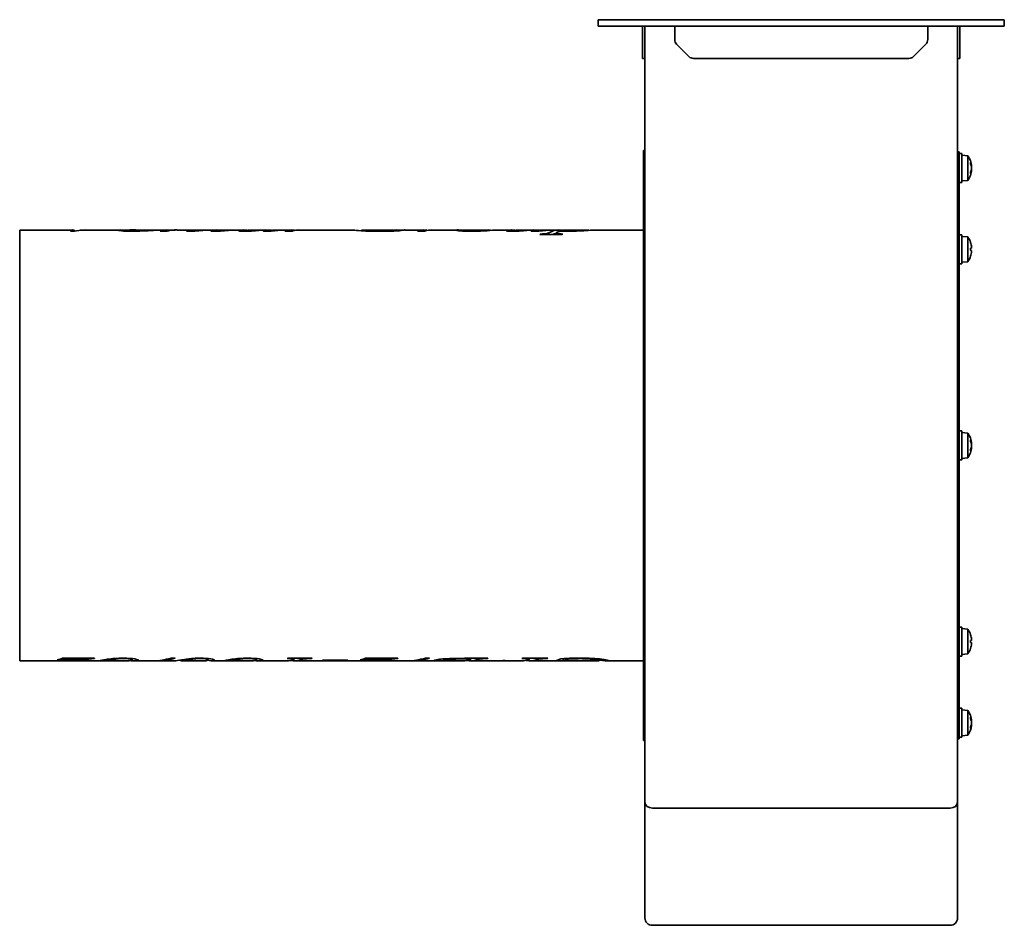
# Model space of a CAD drawing. Header units: millimetres. Extents: x 267 to 573, y 157 to 437.
import ezdxf

# ---------------------------------------------------------------- set-up
doc = ezdxf.new("R2010")
doc.units = ezdxf.units.MM
doc.header["$LTSCALE"] = 2
doc.layers.add('Krawędzie widoczne(ISO)', color=7, linetype='Continuous', lineweight=35, true_color=0x262659)

msp = doc.modelspace()

# ---------------------------------------------------------------- linework, layer by layer
at = {"layer": 'Krawędzie widoczne(ISO)'}
for p, q in [((446.75, 437.39), (450.75, 437.39)), ((446.75, 435.39), (446.75, 437.39)), ((568.75, 437.39), (450.75, 437.39)), ((568.75, 437.39), (572.75, 437.39)), ((572.75, 435.39), (572.75, 437.39)), ((446.75, 435.39), (450.75, 435.39)), ((568.75, 435.39), (450.75, 435.39)), ((460.5, 433.39), (460.5, 435.39)), ((461.25, 435.39), (461.25, 315.69)), ((470.5, 435.39), (470.5, 433.39)), ((549, 433.39), (549, 435.39)), ((558.25, 315.69), (558.25, 435.39)), ((559, 435.39), (559, 433.39)), ((568.75, 435.39), (572.75, 435.39)), ((460.5, 431.22), (460.5, 433.39)), ((460.5, 429.81), (460.5, 431.22)), ((470.5, 431.22), (470.5, 433.39)), ((549, 431.22), (549, 433.39)), ((559, 431.22), (559, 433.39)), ((559, 431.22), (559, 429.81)), ((460.5, 429.81), (460.5, 425.98)), ((474.91, 425.98), (471.09, 429.81)), ((548.41, 429.81), (544.59, 425.98)), ((559, 425.98), (559, 429.81)), ((460.5, 425.39), (460.5, 425.98)), ((460.5, 425.39), (461.25, 425.39)), ((476.33, 425.39), (543.17, 425.39)), ((558.25, 425.39), (559, 425.39)), ((559, 425.98), (559, 425.39)), ((460.75, 213.89), (460.75, 396.89)), ((461.25, 396.89), (460.75, 396.89)), ((558.75, 396.39), (558.25, 396.39)), ((558.75, 214.39), (558.75, 396.39)), ((559.55, 395.89), (558.75, 395.89)), ((559.55, 386.89), (559.55, 395.89)), ((561.4, 395.23), (559.55, 395.39)), ((561.4, 395.23), (561.4, 387.56)), ((562.29, 392.67), (562.29, 393.08)), ((562.62, 392.05), (562.52, 392.04)), ((562.29, 389.71), (562.29, 390.12)), ((562.62, 390.74), (562.52, 390.75)), ((559.55, 386.89), (558.75, 386.89)), ((561.4, 387.56), (559.55, 387.39)), ((267.25, 372.19), (267.25, 238.59)), ((283.72, 372.19), (267.25, 372.19)), ((283.52, 371.78), (282.98, 371.78)), ((286.03, 372.07), (286.03, 372.15)), ((287.83, 372.19), (286.28, 372.19)), ((298.39, 372.19), (289, 372.19)), ((300.2, 371.83), (300.2, 372.14)), ((300.38, 372.18), (300.38, 372.19)), ((303.68, 372.19), (300.58, 372.19)), ((312.84, 372.19), (306.19, 372.19)), ((308.5, 372.06), (308.5, 372.11)), ((313.03, 371.83), (310.82, 371.83)), ((314.96, 372.17), (314.96, 372.19)), ((315.18, 372.19), (315.04, 372.19)), ((320.84, 372.19), (316.16, 372.19)), ((321.44, 371.84), (321.44, 371.98)), ((322.15, 371.89), (322.15, 371.96)), ((328.15, 372.19), (323.14, 372.19)), ((323.65, 372.03), (323.65, 372.09)), ((328.88, 371.81), (328.88, 371.96)), ((330.1, 371.89), (330.1, 371.96)), ((336.68, 372.19), (330.49, 372.19)), ((331.51, 372.02), (331.51, 372.09)), ((337.46, 371.8), (337.46, 372)), ((343.83, 372.19), (339.04, 372.19)), ((344.37, 371.8), (344.37, 372.19)), ((345.04, 371.83), (345.04, 371.97)), ((351.51, 372.19), (346.52, 372.19)), ((346.9, 372.01), (346.9, 372.08)), ((351.75, 371.83), (349.5, 371.83)), ((353.35, 372.16), (353.35, 372.19)), ((353.85, 372.19), (353.59, 372.19)), ((370.32, 372.19), (354.58, 372.19)), ((373.26, 371.95), (373.26, 372.19)), ((384.23, 372.19), (373.27, 372.19)), ((382.65, 371.83), (382.65, 371.96)), ((384.42, 371.9), (384.42, 372.18)), ((384.42, 372.13), (385.99, 372.13)), ((392.64, 372.19), (386.88, 372.19)), ((392.88, 371.83), (390.63, 371.83)), ((394.48, 372.16), (394.48, 372.19)), ((394.98, 372.19), (394.72, 372.19)), ((403.14, 372.19), (395.71, 372.19)), ((405.07, 371.84), (405.07, 372.09)), ((412.98, 372.19), (405.73, 372.19)), ((413.32, 372.05), (413.32, 372.14)), ((419.8, 372.19), (415.56, 372.19)), ((420.58, 371.8), (420.58, 372)), ((426.95, 372.19), (422.16, 372.19)), ((427.49, 371.8), (427.49, 372.19)), ((428.16, 371.83), (428.16, 371.97)), ((435.61, 370.84), (428.67, 370.84)), ((428.81, 370.84), (428.81, 370.95)), ((434.6, 372.19), (429.64, 372.19)), ((430.02, 372.01), (430.02, 372.08)), ((433.5, 370.84), (433.5, 371.14)), ((435.27, 371.85), (435.27, 371.97)), ((443.48, 372.19), (436.88, 372.19)), ((443.86, 372.09), (443.86, 372.14)), ((460.75, 372.19), (445.86, 372.19)), ((559.55, 370.71), (558.75, 370.71)), ((559.55, 361.71), (559.55, 370.71)), ((561.4, 370.04), (559.55, 370.21)), ((561.4, 370.04), (561.4, 362.37)), ((562.29, 365.91), (562.29, 366.51)), ((559.55, 361.71), (558.75, 361.71)), ((561.4, 362.37), (559.55, 362.21)), ((461.25, 194.72), (461.25, 315.69)), ((558.25, 315.69), (558.25, 194.72)), ((559.55, 309.89), (558.75, 309.89)), ((559.55, 300.89), (559.55, 309.89)), ((561.4, 309.23), (559.55, 309.39)), ((561.4, 309.23), (561.4, 301.56)), ((562.29, 306.67), (562.29, 307.08)), ((562.62, 306.05), (562.52, 306.04)), ((562.29, 303.71), (562.29, 304.12)), ((562.62, 304.74), (562.52, 304.75)), ((559.55, 300.89), (558.75, 300.89)), ((561.4, 301.56), (559.55, 301.39)), ((559.55, 249.08), (558.75, 249.08)), ((559.55, 240.08), (559.55, 249.08)), ((561.4, 248.42), (559.55, 248.58)), ((561.4, 248.42), (561.4, 240.75)), ((562.29, 244.28), (562.29, 244.88)), ((279.39, 238.59), (267.25, 238.59)), ((279.47, 238.89), (278.88, 238.89)), ((279.47, 239.04), (279.47, 238.89)), ((280.54, 239.38), (290.51, 239.38)), ((292.5, 238.59), (280.95, 238.59)), ((287.6, 239.09), (282.59, 239.09)), ((287.6, 239.38), (287.6, 239.09)), ((290.51, 239.3), (290.51, 239.38)), ((294.83, 239.14), (294.83, 238.62)), ((300.45, 238.59), (295.11, 238.59)), ((302.11, 239.31), (302.11, 238.92)), ((308.6, 238.59), (303.31, 238.59)), ((315.05, 238.59), (309.87, 238.59)), ((314.22, 239.45), (315.51, 239.45)), ((324.61, 238.59), (317.75, 238.59)), ((321.79, 239.4), (321.79, 239.27)), ((325.61, 239.33), (325.61, 238.96)), ((331.13, 238.59), (327.36, 238.59)), ((333.45, 239.14), (333.45, 238.62)), ((339.08, 238.59), (333.74, 238.59)), ((340.74, 239.31), (340.74, 238.92)), ((350.16, 238.59), (341.94, 238.59)), ((350.41, 239.38), (358.01, 239.38)), ((352.41, 239.38), (352.41, 239.13)), ((373.42, 238.59), (352.45, 238.59)), ((356.2, 239.38), (356.2, 239.27)), ((357.8, 239.38), (357.8, 239.3)), ((368.5, 238.65), (360.85, 238.65)), ((361.46, 238.76), (369.11, 238.76)), ((368.5, 238.76), (368.5, 238.65)), ((373.5, 238.89), (372.91, 238.89)), ((373.5, 239.04), (373.5, 238.89)), ((374.58, 239.38), (384.55, 239.38)), ((387.52, 238.59), (374.99, 238.59)), ((381.64, 239.09), (376.62, 239.09)), ((381.64, 239.38), (381.64, 239.09)), ((384.55, 239.3), (384.55, 239.38)), ((398.82, 238.59), (388.79, 238.59)), ((393.14, 239.45), (394.43, 239.45)), ((398.8, 239.21), (398.8, 238.72)), ((399.65, 238.61), (399.65, 238.61)), ((399.65, 238.61), (399.65, 238.6)), ((405.23, 239.38), (412.55, 239.38)), ((416.25, 238.59), (407.22, 238.59)), ((407.29, 239.38), (407.29, 239.19)), ((409.96, 239.38), (409.96, 239.18)), ((410.81, 239.38), (410.81, 239.27)), ((412.37, 239.38), (412.37, 239.3)), ((417.29, 238.7), (417.88, 238.7)), ((417.65, 238.7), (417.65, 238.63)), ((420.48, 238.6), (423.16, 238.6)), ((423.24, 239.38), (431.07, 239.38)), ((425.46, 239.38), (425.46, 239.15)), ((446.81, 238.59), (425.7, 238.59)), ((428.47, 239.38), (428.47, 239.18)), ((429.33, 239.38), (429.33, 239.27)), ((438.53, 238.6), (430.23, 238.6)), ((430.87, 239.38), (430.87, 239.3)), ((435.9, 239.28), (435.9, 238.63)), ((437.67, 239.37), (437.67, 239.18)), ((438.29, 238.6), (438.7, 238.6)), ((438.53, 238.6), (438.53, 238.6)), ((447.06, 239.19), (447.06, 238.65)), ((460.75, 238.59), (449.77, 238.59)), ((559.55, 240.08), (558.75, 240.08)), ((561.4, 240.75), (559.55, 240.58)), ((559.55, 223.89), (558.75, 223.89)), ((559.55, 214.89), (559.55, 223.89)), ((561.4, 223.23), (559.55, 223.39)), ((561.4, 223.23), (561.4, 215.56)), ((562.29, 220.67), (562.29, 221.08)), ((562.62, 220.05), (562.52, 220.04)), ((562.29, 217.71), (562.29, 218.12)), ((562.62, 218.74), (562.52, 218.75)), ((461.25, 213.89), (460.75, 213.89)), ((558.75, 214.39), (558.25, 214.39)), ((559.55, 214.89), (558.75, 214.89)), ((561.4, 215.56), (559.55, 215.39)), ((461.25, 158.91), (461.25, 194.72)), ((463.55, 192.96), (555.95, 192.96)), ((558.25, 194.72), (558.25, 158.91)), ((463.55, 156.61), (555.95, 156.61))]:
    msp.add_line(p, q, dxfattribs=at)
for centre, radius, start, end in [((472.5, 431.22), 2, 180, 225), ((547, 431.22), 2, 315, 0), ((476.33, 427.39), 2, 225, 270), ((543.17, 427.39), 2, 270, 315), ((556.15, 391.39), 6.5, 5.802, 36.1956), ((556.15, 391.39), 6.5, 323.8044, 354.198), ((556.15, 366.21), 6.5, 19.2881, 36.1956), ((562.16, 368.31), 0.132, 0.3931, 19.2881), ((556.15, 366.21), 6.5, 323.8044, 340.7119), ((562.16, 364.1), 0.132, 340.7119, 359.6069), ((556.15, 305.39), 6.5, 5.802, 36.1956), ((556.15, 305.39), 6.5, 323.8044, 354.198), ((556.15, 244.58), 6.5, 19.2881, 36.1956), ((562.16, 246.69), 0.132, 0.3931, 19.2881), ((556.15, 244.58), 6.5, 323.8044, 340.7119), ((562.16, 242.48), 0.132, 340.7119, 359.6069), ((556.15, 219.39), 6.5, 5.802, 36.1956), ((556.15, 219.39), 6.5, 323.8044, 354.198), ((463.55, 158.91), 2.3, 180, 270), ((555.95, 158.91), 2.3, 270, 0)]:
    msp.add_arc(centre, radius, start, end, dxfattribs=at)
for centre, major_axis, ratio, start_param, end_param in [((562.16, 393.07), (-0.131, -0.014), 0.6921, 3.068998, 3.406263), ((556.16, 391.27), (6.45, 0.77), 0.681426, 0.019913, 0.250042), ((556.16, 391.51), (6.45, -0.82), 0.726679, 0.194137, 0.424267), ((556.16, 391.28), (6.45, 0.82), 0.726679, 5.858919, 6.089048), ((556.16, 391.52), (6.45, -0.77), 0.681426, 6.033143, 6.263273), ((562.16, 389.72), (-0.131, 0.014), 0.6921, 2.876923, 3.214188), ((556.16, 366.2), (-2.24, -6.1), 0.995681, 2.025522, 2.255652), ((556.16, 366.04), (6.47, 0.57), 0.031998, 5.948795, 6.178925), ((556.16, 366.37), (6.47, -0.57), 0.031998, 0.104261, 0.33439), ((556.16, 366.21), (2.24, -6.1), 0.995681, 0.885941, 1.116071), ((562.16, 307.07), (-0.131, -0.014), 0.6921, 3.068998, 3.406263), ((556.16, 305.27), (6.45, 0.77), 0.681426, 0.019913, 0.250042), ((556.16, 305.51), (6.45, -0.82), 0.726679, 0.194137, 0.424267), ((556.16, 305.28), (6.45, 0.82), 0.726679, 5.858919, 6.089048), ((556.16, 305.52), (6.45, -0.77), 0.681426, 6.033143, 6.263273), ((562.16, 303.72), (-0.131, 0.014), 0.6921, 2.876923, 3.214188), ((556.16, 244.58), (-2.24, -6.1), 0.995681, 2.025522, 2.255652), ((556.16, 244.42), (6.47, 0.57), 0.031998, 5.948795, 6.178925), ((556.16, 244.75), (6.47, -0.57), 0.031998, 0.104261, 0.33439), ((556.16, 244.59), (2.24, -6.1), 0.995681, 0.885941, 1.116071), ((562.16, 221.07), (-0.131, -0.014), 0.6921, 3.068998, 3.406263), ((556.16, 219.27), (6.45, 0.77), 0.681426, 0.019913, 0.250042), ((556.16, 219.51), (6.45, -0.82), 0.726679, 0.194137, 0.424267), ((556.16, 219.28), (6.45, 0.82), 0.726679, 5.858919, 6.089048), ((556.16, 219.52), (6.45, -0.77), 0.681426, 6.033143, 6.263273), ((562.16, 217.72), (-0.131, 0.014), 0.6921, 2.876923, 3.214188), ((463.55, 194.72), (-2.3, 0), 0.763216, 6.283184, 7.853977), ((555.95, 194.72), (2.3, 0), 0.763216, 4.712393, 6.283187)]:
    msp.add_ellipse(centre, major_axis=major_axis, ratio=ratio, start_param=start_param, end_param=end_param, dxfattribs=at)
for points, knots in [([(562.62, 392.05), (562.62, 392.05), (562.62, 392.05), (562.62, 392.05), (562.62, 392.06), (562.61, 392.09), (562.61, 392.11), (562.6, 392.13)], [0.02206965, 0.02206965, 0.02206965, 0.02206965, 0.02304016, 0.02304016, 0.03457302, 0.03457302, 0.04414861, 0.04414861, 0.04414861, 0.04414861]), ([(562.6, 391.6), (562.61, 391.58), (562.61, 391.54), (562.62, 391.46), (562.62, 391.42), (562.62, 391.35), (562.62, 391.31), (562.61, 391.24), (562.61, 391.21), (562.6, 391.19)], [0, 0, 0, 0, 0.01152008, 0.01152008, 0.02304016, 0.02304016, 0.03457302, 0.03457302, 0.04414861, 0.04414861, 0.04414861, 0.04414861]), ([(562.6, 390.66), (562.61, 390.68), (562.61, 390.7), (562.62, 390.73), (562.62, 390.74), (562.62, 390.74)], [0, 0, 0, 0, 0.01152008, 0.01152008, 0.02206965, 0.02206965, 0.02206965, 0.02206965]), ([(297.78, 372.13), (297.78, 372.19), (298.23, 372.21), (299.14, 372.18), (299.46, 372.17), (299.82, 372.15), (300.2, 372.13)], [0, 0, 0, 0, 1, 1, 1, 1.358636, 1.358636, 1.358636, 1.358636]), ([(302.13, 371.79), (300.69, 371.79), (299.61, 371.85), (298.88, 371.93), (298.15, 372.01), (297.78, 372.08), (297.78, 372.13)], [0, 0, 0, 0, 1, 1, 1, 2, 2, 2, 2]), ([(300.2, 372.14), (300.2, 372.11), (300.52, 372.06), (301.15, 372.02), (301.78, 371.97), (302.55, 371.94), (303.45, 371.94)], [0, 0, 0, 0, 1, 1, 1, 2, 2, 2, 2]), ([(303.45, 371.94), (304.17, 371.94), (304.86, 371.96), (305.53, 371.98), (306.19, 372), (307.18, 372.05), (308.5, 372.11)], [0, 0, 0, 0, 1, 1, 1, 2, 2, 2, 2]), ([(320.18, 371.79), (319.84, 371.79), (319.56, 371.8), (319.35, 371.83), (319.14, 371.85), (319.04, 371.88), (319.04, 371.91)], [0, 0, 0, 0, 1, 1, 1, 2, 2, 2, 2]), ([(321.44, 371.98), (321.44, 371.97), (321.48, 371.96), (321.55, 371.95), (321.62, 371.94), (321.69, 371.94), (321.77, 371.94)], [0, 0, 0, 0, 1, 1, 1, 2, 2, 2, 2]), ([(328, 371.79), (327.58, 371.79), (327.24, 371.81), (326.98, 371.83), (326.72, 371.86), (326.59, 371.9), (326.59, 371.93)], [0, 0, 0, 0, 1, 1, 1, 2, 2, 2, 2]), ([(328.88, 371.96), (328.88, 371.95), (328.91, 371.94), (328.98, 371.93), (329.05, 371.93), (329.14, 371.92), (329.24, 371.92)], [0, 0, 0, 0, 1, 1, 1, 2, 2, 2, 2]), ([(336.79, 371.79), (336.32, 371.79), (335.92, 371.81), (335.6, 371.84), (335.28, 371.87), (335.12, 371.91), (335.12, 371.95)], [0, 0, 0, 0, 1, 1, 1, 2, 2, 2, 2]), ([(344.37, 372.19), (342.64, 372.19), (341.18, 372.03), (340.01, 371.94), (338.84, 371.85), (337.77, 371.79), (336.79, 371.79)], [0, 0, 0, 0, 1, 1, 1, 2, 2, 2, 2]), ([(337.46, 372), (337.46, 371.99), (337.52, 371.97), (337.64, 371.97), (337.77, 371.96), (337.94, 371.95), (338.16, 371.95)], [0, 0, 0, 0, 1, 1, 1, 2, 2, 2, 2]), ([(338.16, 371.95), (338.5, 371.95), (338.94, 371.97), (339.48, 371.99), (340.03, 372.02), (340.75, 372.07), (341.66, 372.13), (342.56, 372.18), (343.31, 372.2), (343.89, 372.19), (343.98, 372.19), (344.06, 372.19), (344.14, 372.19)], [0, 0, 0, 0, 1, 1, 1, 2, 2, 2, 3, 3, 3, 3.138167, 3.138167, 3.138167, 3.138167]), ([(343.88, 371.79), (343.55, 371.79), (343.29, 371.8), (343.08, 371.83), (342.88, 371.85), (342.78, 371.88), (342.78, 371.91)], [0, 0, 0, 0, 1, 1, 1, 2, 2, 2, 2]), ([(345.04, 371.97), (345.04, 371.96), (345.06, 371.95), (345.11, 371.94), (345.16, 371.94), (345.23, 371.93), (345.32, 371.93)], [0, 0, 0, 0, 1, 1, 1, 2, 2, 2, 2]), ([(345.32, 371.93), (345.45, 371.93), (345.59, 371.94), (345.74, 371.95), (345.89, 371.96), (346.28, 372.02), (346.9, 372.08)], [0, 0, 0, 0, 1, 1, 1, 2, 2, 2, 2]), ([(379.24, 371.78), (377.13, 371.78), (375.43, 371.83), (374.12, 371.9), (372.82, 371.97), (371.85, 372.06), (371.22, 372.12), (370.72, 372.17), (370.41, 372.19), (370.32, 372.19)], [0, 0, 0, 0, 1, 1, 1, 2, 2, 2, 2.807439, 2.807439, 2.807439, 2.807439]), ([(373.26, 372.19), (373.26, 372.21), (373.74, 372.14), (374.71, 372.06), (375.68, 371.97), (377.18, 371.9), (379.2, 371.9)], [0, 0, 0, 0, 1, 1, 1, 2, 2, 2, 2]), ([(379.2, 371.9), (379.71, 371.9), (380.18, 371.9), (380.63, 371.91), (381.07, 371.92), (381.75, 371.93), (382.65, 371.96)], [0, 0, 0, 0, 1, 1, 1, 2, 2, 2, 2]), ([(385.12, 371.92), (383.77, 371.87), (382.68, 371.83), (381.85, 371.81), (381.02, 371.79), (380.15, 371.78), (379.24, 371.78)], [0, 0, 0, 0, 1, 1, 1, 2, 2, 2, 2]), ([(402.65, 372.14), (402.65, 372.2), (403.07, 372.21), (403.9, 372.17), (404.25, 372.16), (404.64, 372.14), (405.08, 372.11)], [0, 0, 0, 0, 1, 1, 1, 1.413506, 1.413506, 1.413506, 1.413506]), ([(407.23, 371.79), (405.88, 371.79), (404.78, 371.84), (403.93, 371.92), (403.08, 372), (402.65, 372.08), (402.65, 372.14)], [0, 0, 0, 0, 1, 1, 1, 2, 2, 2, 2]), ([(405.07, 372.09), (405.07, 372.04), (405.31, 371.98), (405.78, 371.94), (406.25, 371.89), (406.85, 371.87), (407.57, 371.87)], [0, 0, 0, 0, 1, 1, 1, 2, 2, 2, 2]), ([(415.56, 372.19), (415.37, 372.19), (415.04, 372.18), (414.56, 372.14), (413.78, 372.09), (412.69, 372), (411.3, 371.92), (409.9, 371.84), (408.55, 371.79), (407.23, 371.79)], [0.393537, 0.393537, 0.393537, 0.393537, 1, 1, 1, 2, 2, 2, 3, 3, 3, 3]), ([(407.57, 371.87), (408.96, 371.87), (410.27, 371.99), (411.49, 372.1), (412.71, 372.21), (413.32, 372.23), (413.32, 372.14)], [0, 0, 0, 0, 1, 1, 1, 2, 2, 2, 2]), ([(419.91, 371.79), (419.44, 371.79), (419.04, 371.81), (418.72, 371.84), (418.4, 371.87), (418.24, 371.91), (418.24, 371.95)], [0, 0, 0, 0, 1, 1, 1, 2, 2, 2, 2]), ([(427.49, 372.19), (425.76, 372.19), (424.31, 372.03), (423.13, 371.94), (421.96, 371.85), (420.89, 371.79), (419.91, 371.79)], [0, 0, 0, 0, 1, 1, 1, 2, 2, 2, 2]), ([(420.58, 372), (420.58, 371.99), (420.64, 371.97), (420.76, 371.97), (420.89, 371.96), (421.06, 371.95), (421.28, 371.95)], [0, 0, 0, 0, 1, 1, 1, 2, 2, 2, 2]), ([(421.28, 371.95), (421.62, 371.95), (422.06, 371.97), (422.6, 371.99), (423.15, 372.02), (423.87, 372.07), (424.78, 372.13), (425.68, 372.18), (426.43, 372.2), (427.01, 372.19), (427.1, 372.19), (427.18, 372.19), (427.26, 372.19)], [0, 0, 0, 0, 1, 1, 1, 2, 2, 2, 3, 3, 3, 3.138167, 3.138167, 3.138167, 3.138167]), ([(427, 371.79), (426.67, 371.79), (426.41, 371.8), (426.21, 371.83), (426, 371.85), (425.9, 371.88), (425.9, 371.91)], [0, 0, 0, 0, 1, 1, 1, 2, 2, 2, 2]), ([(428.16, 371.97), (428.16, 371.96), (428.18, 371.95), (428.23, 371.94), (428.28, 371.94), (428.35, 371.93), (428.44, 371.93)], [0, 0, 0, 0, 1, 1, 1, 2, 2, 2, 2]), ([(428.44, 371.93), (428.57, 371.93), (428.71, 371.94), (428.86, 371.95), (429.01, 371.96), (429.4, 372.02), (430.02, 372.08)], [0, 0, 0, 0, 1, 1, 1, 2, 2, 2, 2]), ([(428.81, 370.95), (429.73, 370.96), (430.35, 370.99), (430.67, 371.04), (430.99, 371.09), (431.32, 371.23), (431.67, 371.42)], [0, 0, 0, 0, 1, 1, 1, 2, 2, 2, 2]), ([(433.5, 371.14), (433.5, 371.1), (433.56, 371.07), (433.67, 371.04), (433.79, 371.01), (433.97, 370.99), (434.23, 370.97), (434.48, 370.96), (434.99, 370.95), (435.76, 370.95)], [0, 0, 0, 0, 1, 1, 1, 2, 2, 2, 3, 3, 3, 3]), ([(437.5, 371.79), (437.01, 371.79), (436.58, 371.8), (436.2, 371.81), (435.82, 371.82), (435.39, 371.84), (434.92, 371.87)], [0, 0, 0, 0, 1, 1, 1, 2, 2, 2, 2]), ([(445.86, 372.19), (445.44, 372.19), (444.7, 372.16), (443.64, 372.08), (441.88, 371.94), (439.84, 371.79), (437.5, 371.79)], [0.398361, 0.398361, 0.398361, 0.398361, 1, 1, 1, 2, 2, 2, 2]), ([(437.75, 371.88), (438.27, 371.88), (438.8, 371.89), (439.33, 371.92), (439.87, 371.94), (440.39, 371.98), (440.9, 372.02), (441.42, 372.06), (441.88, 372.1), (442.28, 372.13), (442.69, 372.16), (443.06, 372.19), (443.38, 372.19), (443.7, 372.2), (443.86, 372.18), (443.86, 372.14)], [0, 0, 0, 0, 1, 1, 1, 2, 2, 2, 3, 3, 3, 4, 4, 4, 5, 5, 5, 5]), ([(562.6, 366.88), (562.61, 366.84), (562.61, 366.8), (562.62, 366.72), (562.62, 366.69), (562.62, 366.64), (562.62, 366.62), (562.61, 366.59), (562.61, 366.58), (562.6, 366.58)], [0, 0, 0, 0, 0.01152008, 0.01152008, 0.02304016, 0.02304016, 0.03457302, 0.03457302, 0.04414861, 0.04414861, 0.04414861, 0.04414861]), ([(562.6, 365.83), (562.61, 365.83), (562.61, 365.82), (562.62, 365.79), (562.62, 365.76), (562.62, 365.71), (562.62, 365.67), (562.61, 365.6), (562.61, 365.57), (562.6, 365.54)], [0, 0, 0, 0, 0.01152008, 0.01152008, 0.02304016, 0.02304016, 0.03457302, 0.03457302, 0.04414861, 0.04414861, 0.04414861, 0.04414861]), ([(562.62, 306.05), (562.62, 306.05), (562.62, 306.05), (562.62, 306.05), (562.62, 306.06), (562.61, 306.09), (562.61, 306.11), (562.6, 306.13)], [0.02206965, 0.02206965, 0.02206965, 0.02206965, 0.02304016, 0.02304016, 0.03457302, 0.03457302, 0.04414861, 0.04414861, 0.04414861, 0.04414861]), ([(562.6, 305.6), (562.61, 305.58), (562.61, 305.54), (562.62, 305.46), (562.62, 305.42), (562.62, 305.35), (562.62, 305.31), (562.61, 305.24), (562.61, 305.21), (562.6, 305.19)], [0, 0, 0, 0, 0.01152008, 0.01152008, 0.02304016, 0.02304016, 0.03457302, 0.03457302, 0.04414861, 0.04414861, 0.04414861, 0.04414861]), ([(562.6, 304.66), (562.61, 304.68), (562.61, 304.7), (562.62, 304.73), (562.62, 304.74), (562.62, 304.74)], [0, 0, 0, 0, 0.01152008, 0.01152008, 0.02206965, 0.02206965, 0.02206965, 0.02206965]), ([(562.6, 245.25), (562.61, 245.22), (562.61, 245.18), (562.62, 245.1), (562.62, 245.07), (562.62, 245.02), (562.62, 244.99), (562.61, 244.97), (562.61, 244.96), (562.6, 244.96)], [0, 0, 0, 0, 0.01152008, 0.01152008, 0.02304016, 0.02304016, 0.03457302, 0.03457302, 0.04414861, 0.04414861, 0.04414861, 0.04414861]), ([(562.6, 244.21), (562.61, 244.21), (562.61, 244.2), (562.62, 244.16), (562.62, 244.14), (562.62, 244.08), (562.62, 244.05), (562.61, 243.98), (562.61, 243.95), (562.6, 243.91)], [0, 0, 0, 0, 0.01152008, 0.01152008, 0.02304016, 0.02304016, 0.03457302, 0.03457302, 0.04414861, 0.04414861, 0.04414861, 0.04414861]), ([(282.59, 239.09), (281.78, 239.09), (281.12, 239.07), (280.59, 239.03), (280.07, 238.99), (279.69, 238.94), (279.47, 238.89)], [0, 0, 0, 0, 1, 1, 1, 2, 2, 2, 2]), ([(292.16, 238.63), (292.16, 238.7), (292.92, 238.89), (294.44, 239.09), (295.96, 239.29), (297.59, 239.43), (299.33, 239.43)], [0, 0, 0, 0, 1, 1, 1, 2, 2, 2, 2]), ([(294.83, 238.64), (294.34, 238.63), (293.89, 238.62), (293.49, 238.61), (292.6, 238.59), (292.16, 238.58), (292.16, 238.63)], [0.538523, 0.538523, 0.538523, 0.538523, 1, 1, 1, 2, 2, 2, 2]), ([(299.48, 239.33), (298.34, 239.33), (297.28, 239.2), (296.3, 239.01), (295.32, 238.83), (294.83, 238.67), (294.83, 238.62)], [0, 0, 0, 0, 1, 1, 1, 2, 2, 2, 2]), ([(299.33, 239.43), (300.94, 239.43), (302.15, 239.33), (302.97, 239.18), (303.79, 239.02), (304.2, 238.87), (304.2, 238.77)], [0, 0, 0, 0, 1, 1, 1, 2, 2, 2, 2]), ([(302.11, 238.92), (302.11, 239.02), (301.85, 239.12), (301.31, 239.2), (300.78, 239.29), (300.17, 239.33), (299.48, 239.33)], [0, 0, 0, 0, 1, 1, 1, 2, 2, 2, 2]), ([(304.2, 238.77), (304.2, 238.62), (303.74, 238.57), (302.8, 238.61), (302.45, 238.62), (302.06, 238.64), (301.62, 238.67)], [0, 0, 0, 0, 1, 1, 1, 1.370883, 1.370883, 1.370883, 1.370883]), ([(315.05, 238.59), (315.2, 238.59), (315.4, 238.61), (315.65, 238.64), (316.29, 238.71), (317.19, 238.86), (318.35, 239.03)], [0.607313, 0.607313, 0.607313, 0.607313, 1, 1, 1, 2, 2, 2, 2]), ([(323.31, 239.43), (324.59, 239.43), (325.66, 239.35), (326.52, 239.2), (327.39, 239.06), (327.82, 238.85), (327.82, 238.72)], [0, 0, 0, 0, 1, 1, 1, 2, 2, 2, 2]), ([(325.61, 238.96), (325.61, 239.07), (325.39, 239.17), (324.94, 239.24), (324.49, 239.31), (323.95, 239.35), (323.32, 239.35)], [0, 0, 0, 0, 1, 1, 1, 2, 2, 2, 2]), ([(330.79, 238.63), (330.79, 238.7), (331.55, 238.89), (333.07, 239.09), (334.59, 239.29), (336.22, 239.43), (337.96, 239.43)], [0, 0, 0, 0, 1, 1, 1, 2, 2, 2, 2]), ([(333.45, 238.64), (332.97, 238.63), (332.52, 238.62), (332.11, 238.61), (331.23, 238.59), (330.79, 238.58), (330.79, 238.63)], [0.538523, 0.538523, 0.538523, 0.538523, 1, 1, 1, 2, 2, 2, 2]), ([(338.11, 239.33), (336.97, 239.33), (335.9, 239.2), (334.92, 239.01), (333.94, 238.83), (333.45, 238.67), (333.45, 238.62)], [0, 0, 0, 0, 1, 1, 1, 2, 2, 2, 2]), ([(337.96, 239.43), (339.56, 239.43), (340.78, 239.33), (341.6, 239.18), (342.42, 239.02), (342.83, 238.87), (342.83, 238.77)], [0, 0, 0, 0, 1, 1, 1, 2, 2, 2, 2]), ([(340.74, 238.92), (340.74, 239.02), (340.47, 239.12), (339.94, 239.2), (339.41, 239.29), (338.8, 239.33), (338.11, 239.33)], [0, 0, 0, 0, 1, 1, 1, 2, 2, 2, 2]), ([(342.83, 238.77), (342.83, 238.62), (342.36, 238.57), (341.43, 238.61), (341.08, 238.62), (340.69, 238.64), (340.25, 238.67)], [0, 0, 0, 0, 1, 1, 1, 1.370883, 1.370883, 1.370883, 1.370883]), ([(352.41, 239.13), (352.41, 239.18), (352.28, 239.22), (352.03, 239.25), (351.78, 239.27), (351.19, 239.29), (350.27, 239.3)], [0, 0, 0, 0, 1, 1, 1, 2, 2, 2, 2]), ([(376.62, 239.09), (375.82, 239.09), (375.15, 239.07), (374.63, 239.03), (374.11, 238.99), (373.73, 238.94), (373.5, 238.89)], [0, 0, 0, 0, 1, 1, 1, 2, 2, 2, 2]), ([(395.82, 238.71), (395.82, 238.77), (396.08, 238.85), (396.59, 238.94), (397.1, 239.03), (397.76, 239.12), (398.56, 239.19), (399.36, 239.25), (400.33, 239.31), (401.46, 239.34)], [0, 0, 0, 0, 1, 1, 1, 2, 2, 2, 3, 3, 3, 3]), ([(399.65, 238.6), (398.34, 238.59), (397.37, 238.59), (396.75, 238.61), (396.13, 238.63), (395.82, 238.66), (395.82, 238.71)], [0, 0, 0, 0, 1, 1, 1, 2, 2, 2, 2]), ([(404.76, 239.22), (403.19, 239.22), (401.81, 239.15), (400.6, 239.05), (399.4, 238.94), (398.8, 238.81), (398.8, 238.72)], [0, 0, 0, 0, 1, 1, 1, 2, 2, 2, 2]), ([(398.8, 238.72), (398.8, 238.64), (399.17, 238.62), (399.93, 238.61), (400.69, 238.59), (401.91, 238.6), (403.58, 238.6)], [0, 0, 0, 0, 1, 1, 1, 2, 2, 2, 2]), ([(417.98, 238.6), (417.84, 238.6), (417.7, 238.61), (417.58, 238.61), (417.33, 238.61), (417.07, 238.61), (416.81, 238.62)], [0.7905875, 0.7905875, 0.7905875, 0.7905875, 1, 1, 1, 1.4310922, 1.4310922, 1.4310922, 1.4310922]), ([(417.65, 238.63), (417.65, 238.61), (417.85, 238.6), (418.25, 238.6), (418.65, 238.6), (419.39, 238.6), (420.48, 238.6)], [0, 0, 0, 0, 1, 1, 1, 2, 2, 2, 2]), ([(425.46, 239.15), (425.46, 239.19), (425.33, 239.22), (425.05, 239.25), (424.78, 239.27), (424.12, 239.29), (423.06, 239.3)], [0, 0, 0, 0, 1, 1, 1, 2, 2, 2, 2]), ([(430.38, 238.6), (431.14, 238.6), (431.7, 238.6), (432.04, 238.6), (432.38, 238.61), (432.68, 238.61), (432.93, 238.62)], [0, 0, 0, 0, 1, 1, 1, 2, 2, 2, 2]), ([(435.2, 239.24), (436.55, 239.32), (437.64, 239.38), (438.47, 239.41), (439.3, 239.44), (440.17, 239.45), (441.08, 239.45)], [0, 0, 0, 0, 1, 1, 1, 2, 2, 2, 2]), ([(441.12, 239.28), (440.61, 239.28), (440.14, 239.27), (439.69, 239.26), (439.25, 239.25), (438.57, 239.22), (437.67, 239.18)], [0, 0, 0, 0, 1, 1, 1, 2, 2, 2, 2]), ([(441.08, 239.45), (443.19, 239.45), (444.89, 239.39), (446.2, 239.27), (447.5, 239.16), (448.47, 239.03), (449.1, 238.9), (449.72, 238.78), (450.04, 238.69), (450.04, 238.64)], [0, 0, 0, 0, 1, 1, 1, 2, 2, 2, 3, 3, 3, 3]), ([(447.06, 238.65), (447.06, 238.73), (446.58, 238.87), (445.61, 239.02), (444.64, 239.17), (443.14, 239.28), (441.12, 239.28)], [0, 0, 0, 0, 1, 1, 1, 2, 2, 2, 2]), ([(450.04, 238.64), (450.04, 238.58), (449.68, 238.58), (448.95, 238.64), (448.42, 238.68), (447.79, 238.75), (447.06, 238.82)], [0, 0, 0, 0, 1, 1, 1, 1.733065, 1.733065, 1.733065, 1.733065]), ([(562.62, 220.05), (562.62, 220.05), (562.62, 220.05), (562.62, 220.05), (562.62, 220.06), (562.61, 220.09), (562.61, 220.11), (562.6, 220.13)], [0.02206965, 0.02206965, 0.02206965, 0.02206965, 0.02304016, 0.02304016, 0.03457302, 0.03457302, 0.04414861, 0.04414861, 0.04414861, 0.04414861]), ([(562.6, 219.6), (562.61, 219.58), (562.61, 219.54), (562.62, 219.46), (562.62, 219.42), (562.62, 219.35), (562.62, 219.31), (562.61, 219.24), (562.61, 219.21), (562.6, 219.19)], [0, 0, 0, 0, 0.01152008, 0.01152008, 0.02304016, 0.02304016, 0.03457302, 0.03457302, 0.04414861, 0.04414861, 0.04414861, 0.04414861]), ([(562.6, 218.66), (562.61, 218.68), (562.61, 218.7), (562.62, 218.73), (562.62, 218.74), (562.62, 218.74)], [0, 0, 0, 0, 0.01152008, 0.01152008, 0.02206965, 0.02206965, 0.02206965, 0.02206965])]:
    msp.add_open_spline(points, degree=3, knots=knots, dxfattribs=at)
for points in [[(282.98, 371.78), (283.43, 372.29), (283.89, 372.33), (284.35, 371.89)], [(289, 372.19), (287.17, 372.19), (285.35, 372.06), (283.52, 371.78)], [(286.03, 372.15), (286.83, 372.19), (287.62, 372.2), (288.41, 372.19)], [(286.28, 372.19), (286.2, 372.19), (286.12, 372.18), (286.03, 372.15)], [(300.28, 372.18), (300.23, 372.17), (300.2, 372.16), (300.2, 372.14)], [(305, 372.19), (303.88, 372.19), (302.31, 372.18), (300.28, 372.18)], [(300.58, 372.19), (300.51, 372.19), (300.44, 372.19), (300.38, 372.19)], [(300.38, 372.19), (301.87, 372.19), (303.09, 372.2), (304.02, 372.19)], [(308.8, 372.08), (306.46, 371.95), (304.24, 371.79), (302.13, 371.79)], [(304.02, 372.19), (304.31, 372.19), (304.59, 372.19), (304.84, 372.19)], [(306.19, 372.19), (305.82, 372.19), (305.43, 372.19), (305, 372.19)], [(308.5, 372.11), (308.6, 372.1), (308.7, 372.09), (308.8, 372.08)], [(310.82, 371.83), (311.71, 372.15), (312.6, 372.26), (313.49, 372.16)], [(313.75, 372.04), (313.51, 371.98), (313.27, 371.91), (313.03, 371.83)], [(313.49, 372.16), (313.73, 372.13), (313.89, 372.09), (313.94, 372.07)], [(315, 372.17), (314.5, 372.15), (314.08, 372.11), (313.75, 372.04)], [(314.96, 372.19), (315.21, 372.2), (315.46, 372.19), (315.7, 372.19)], [(315.04, 372.19), (315.01, 372.19), (314.98, 372.19), (314.96, 372.19)], [(316.16, 372.2), (315.78, 372.2), (315.4, 372.19), (315, 372.17)], [(319.04, 371.91), (319.04, 371.96), (319.23, 372.03), (319.61, 372.09)], [(319.61, 372.09), (320.27, 372.2), (320.92, 372.22), (321.57, 372.16)], [(321.64, 371.85), (321.09, 371.81), (320.61, 371.79), (320.18, 371.79)], [(321.79, 372.07), (321.56, 372.03), (321.44, 371.99), (321.44, 371.98)], [(321.57, 372.16), (321.77, 372.14), (321.89, 372.12), (321.93, 372.1)], [(324.11, 372.07), (323.23, 371.99), (322.41, 371.9), (321.64, 371.85)], [(321.77, 371.94), (321.87, 371.94), (321.99, 371.94), (322.15, 371.96)], [(323.14, 372.19), (322.69, 372.19), (322.24, 372.15), (321.79, 372.07)], [(322.15, 371.96), (322.6, 371.99), (323.1, 372.04), (323.65, 372.09)], [(323.65, 372.09), (323.8, 372.08), (323.95, 372.08), (324.11, 372.07)], [(326.59, 371.93), (326.59, 371.98), (326.76, 372.05), (327.1, 372.1)], [(327.1, 372.1), (327.83, 372.23), (328.57, 372.22), (329.3, 372.09)], [(329.56, 371.85), (329.05, 371.81), (328.53, 371.79), (328, 371.79)], [(329.37, 372.1), (329.04, 372.04), (328.88, 371.99), (328.88, 371.96)], [(329.24, 371.92), (329.45, 371.92), (329.74, 371.94), (330.1, 371.96)], [(330.49, 372.19), (330.11, 372.19), (329.74, 372.16), (329.37, 372.1)], [(332, 372.07), (331.15, 371.99), (330.34, 371.9), (329.56, 371.85)], [(330.1, 371.96), (330.31, 371.98), (330.78, 372.03), (331.51, 372.09)], [(331.51, 372.09), (331.67, 372.08), (331.83, 372.08), (332, 372.07)], [(335.12, 371.95), (335.12, 372.02), (335.38, 372.1), (335.9, 372.16)], [(335.9, 372.16), (336.42, 372.21), (336.93, 372.21), (337.44, 372.16)], [(337.44, 372.16), (337.61, 372.14), (337.74, 372.12), (337.84, 372.1)], [(338.13, 372.14), (337.68, 372.09), (337.46, 372.03), (337.46, 372)], [(339.04, 372.19), (338.73, 372.19), (338.43, 372.18), (338.13, 372.14)], [(342.78, 371.91), (342.78, 371.94), (342.85, 371.98), (342.98, 372.02)], [(342.98, 372.02), (343.14, 372.07), (343.61, 372.19), (344.37, 372.19)], [(345.25, 371.85), (344.78, 371.81), (344.32, 371.79), (343.88, 371.79)], [(344.37, 372.19), (344.71, 372.18), (345.05, 372.15), (345.41, 372.09)], [(345.64, 372.13), (345.24, 372.07), (345.04, 372), (345.04, 371.97)], [(347.34, 372.06), (346.67, 371.98), (345.97, 371.9), (345.25, 371.85)], [(346.52, 372.19), (346.23, 372.19), (345.94, 372.17), (345.64, 372.13)], [(346.9, 372.08), (347.05, 372.07), (347.19, 372.07), (347.34, 372.06)], [(349.5, 371.83), (350.38, 372.15), (351.25, 372.26), (352.13, 372.16)], [(352.23, 372), (352.07, 371.95), (351.91, 371.89), (351.75, 371.83)], [(352.13, 372.16), (352.37, 372.13), (352.52, 372.1), (352.58, 372.07)], [(352.93, 372.12), (352.52, 372.07), (352.28, 372.01), (352.23, 372)], [(353.99, 372.19), (353.58, 372.18), (353.22, 372.16), (352.93, 372.12)], [(353.35, 372.19), (353.65, 372.2), (353.93, 372.2), (354.21, 372.19)], [(353.59, 372.19), (353.51, 372.19), (353.43, 372.19), (353.35, 372.19)], [(354.58, 372.19), (354.39, 372.19), (354.19, 372.19), (353.99, 372.19)], [(382.65, 371.96), (383.14, 372.1), (383.62, 372.18), (384.11, 372.19)], [(384.11, 372.19), (384.31, 372.2), (384.42, 372.19), (384.42, 372.18)], [(386.59, 372.19), (386.1, 372.16), (385.61, 372.08), (385.12, 371.92)], [(386.88, 372.2), (386.79, 372.2), (386.7, 372.19), (386.59, 372.19)], [(390.63, 371.83), (391.5, 372.15), (392.38, 372.26), (393.26, 372.16)], [(393.35, 372), (393.2, 371.95), (393.04, 371.89), (392.88, 371.83)], [(393.26, 372.16), (393.5, 372.13), (393.65, 372.1), (393.71, 372.07)], [(394.06, 372.12), (393.64, 372.07), (393.41, 372.01), (393.35, 372)], [(395.12, 372.19), (394.71, 372.18), (394.35, 372.16), (394.06, 372.12)], [(394.48, 372.19), (394.77, 372.2), (395.06, 372.2), (395.34, 372.19)], [(394.72, 372.19), (394.64, 372.19), (394.56, 372.19), (394.48, 372.19)], [(395.71, 372.19), (395.52, 372.19), (395.32, 372.19), (395.12, 372.19)], [(405.73, 372.19), (405.29, 372.19), (405.07, 372.16), (405.07, 372.09)], [(418.24, 371.95), (418.24, 372.02), (418.5, 372.1), (419.02, 372.16)], [(419.02, 372.16), (419.54, 372.21), (420.05, 372.21), (420.56, 372.16)], [(420.56, 372.16), (420.73, 372.14), (420.86, 372.12), (420.96, 372.1)], [(421.25, 372.14), (420.8, 372.09), (420.58, 372.03), (420.58, 372)], [(422.16, 372.19), (421.86, 372.19), (421.55, 372.18), (421.25, 372.14)], [(425.9, 371.91), (425.9, 371.94), (425.97, 371.98), (426.1, 372.02)], [(426.1, 372.02), (426.26, 372.07), (426.73, 372.19), (427.49, 372.19)], [(428.37, 371.85), (427.9, 371.81), (427.44, 371.79), (427, 371.79)], [(427.49, 372.19), (427.83, 372.18), (428.17, 372.15), (428.53, 372.09)], [(428.76, 372.13), (428.36, 372.07), (428.16, 372), (428.16, 371.97)], [(430.46, 372.06), (429.79, 371.98), (429.09, 371.9), (428.37, 371.85)], [(428.67, 370.84), (428.71, 370.88), (428.76, 370.92), (428.81, 370.95)], [(429.64, 372.19), (429.35, 372.19), (429.06, 372.17), (428.76, 372.13)], [(430.02, 372.08), (430.17, 372.07), (430.32, 372.07), (430.46, 372.06)], [(431.67, 371.42), (432.91, 372.08), (434.16, 372.32), (435.4, 372.14)], [(432.61, 370.84), (432.91, 370.95), (433.2, 371.03), (433.5, 371.09)], [(433.83, 371.38), (433.61, 371.27), (433.5, 371.18), (433.5, 371.14)], [(434.92, 371.87), (434.56, 371.74), (434.19, 371.58), (433.83, 371.38)], [(436.52, 372.19), (436.11, 372.16), (435.69, 372.09), (435.27, 371.97)], [(435.27, 371.97), (435.88, 371.91), (436.7, 371.88), (437.75, 371.88)], [(435.4, 372.14), (435.54, 372.12), (435.64, 372.09), (435.69, 372.08)], [(435.76, 370.95), (435.71, 370.92), (435.66, 370.88), (435.61, 370.84)], [(436.88, 372.19), (436.75, 372.19), (436.63, 372.19), (436.52, 372.19)], [(278.88, 238.89), (279.43, 239.01), (279.99, 239.18), (280.54, 239.38)], [(279.39, 238.59), (279.55, 238.59), (279.71, 238.6), (279.89, 238.6)], [(279.89, 238.6), (281.82, 238.62), (284.39, 238.74), (287.6, 239.09)], [(280.45, 238.6), (280.39, 238.6), (280.33, 238.6), (280.27, 238.6)], [(290.51, 239.3), (285.44, 238.66), (282.08, 238.57), (280.45, 238.6)], [(294.83, 238.62), (294.83, 238.6), (294.92, 238.59), (295.11, 238.59)], [(300.45, 238.59), (301.56, 238.59), (302.11, 238.74), (302.11, 238.92)], [(308.6, 238.6), (310.47, 238.6), (312.35, 238.88), (314.22, 239.45)], [(315.51, 239.45), (313.42, 238.82), (311.32, 238.54), (309.23, 238.61)], [(318.88, 238.72), (317.68, 238.49), (317.03, 238.61), (316.92, 238.81)], [(318.35, 239.03), (319.28, 239.16), (320.25, 239.29), (321.26, 239.37)], [(321.79, 239.27), (320.65, 239.12), (319.68, 238.87), (318.88, 238.72)], [(321.26, 239.37), (321.85, 239.41), (322.53, 239.43), (323.31, 239.43)], [(323.32, 239.35), (322.72, 239.35), (322.21, 239.32), (321.79, 239.27)], [(324.61, 238.59), (325.28, 238.59), (325.61, 238.76), (325.61, 238.96)], [(326.52, 238.65), (326.21, 238.68), (325.87, 238.73), (325.51, 238.78)], [(327.82, 238.72), (327.82, 238.58), (327.39, 238.56), (326.52, 238.65)], [(333.45, 238.62), (333.45, 238.6), (333.55, 238.59), (333.74, 238.59)], [(339.08, 238.59), (340.19, 238.59), (340.74, 238.74), (340.74, 238.92)], [(350.16, 238.6), (350.77, 238.6), (351.39, 238.7), (352, 238.9)], [(350.27, 239.3), (350.32, 239.33), (350.36, 239.35), (350.41, 239.38)], [(354.29, 238.9), (353.29, 238.57), (352.3, 238.51), (351.31, 238.71)], [(352, 238.9), (352.27, 238.99), (352.41, 239.08), (352.41, 239.13)], [(355.28, 239.18), (354.96, 239.12), (354.62, 239.01), (354.29, 238.9)], [(356.2, 239.27), (355.79, 239.25), (355.49, 239.22), (355.28, 239.18)], [(357.8, 239.3), (356.99, 239.3), (356.46, 239.29), (356.2, 239.27)], [(358.01, 239.38), (357.94, 239.35), (357.87, 239.33), (357.8, 239.3)], [(360.85, 238.65), (361.06, 238.68), (361.26, 238.71), (361.46, 238.76)], [(369.11, 238.76), (368.9, 238.71), (368.7, 238.68), (368.5, 238.65)], [(372.91, 238.89), (373.47, 239.01), (374.02, 239.18), (374.58, 239.38)], [(373.42, 238.59), (373.58, 238.59), (373.75, 238.6), (373.93, 238.6)], [(373.93, 238.6), (375.85, 238.62), (378.43, 238.74), (381.64, 239.09)], [(374.48, 238.6), (374.42, 238.6), (374.36, 238.6), (374.31, 238.6)], [(384.55, 239.3), (379.47, 238.66), (376.12, 238.57), (374.48, 238.6)], [(387.52, 238.6), (389.39, 238.6), (391.27, 238.88), (393.14, 239.45)], [(394.43, 239.45), (392.34, 238.82), (390.25, 238.54), (388.15, 238.61)], [(401.46, 239.34), (402.27, 239.37), (403.52, 239.38), (405.23, 239.38)], [(403.58, 238.6), (403.91, 238.6), (404.31, 238.6), (404.78, 238.6)], [(407.29, 239.19), (406.21, 239.21), (405.37, 239.22), (404.76, 239.22)], [(404.78, 238.6), (405.61, 238.61), (406.45, 238.81), (407.29, 239.19)], [(409.02, 238.89), (408, 238.56), (406.98, 238.51), (405.96, 238.74)], [(409.96, 239.18), (409.73, 239.13), (409.42, 239.01), (409.02, 238.89)], [(410.81, 239.27), (410.41, 239.25), (410.13, 239.21), (409.96, 239.18)], [(412.37, 239.3), (411.6, 239.3), (411.08, 239.29), (410.81, 239.27)], [(412.55, 239.38), (412.49, 239.35), (412.43, 239.33), (412.37, 239.3)], [(416.25, 238.59), (416.6, 238.59), (416.94, 238.63), (417.29, 238.7)], [(417.88, 238.7), (417.73, 238.66), (417.65, 238.64), (417.65, 238.63)], [(423.06, 239.3), (423.12, 239.33), (423.18, 239.35), (423.24, 239.38)], [(423.16, 238.6), (423.77, 238.61), (424.38, 238.71), (424.99, 238.92)], [(427.52, 238.9), (426.48, 238.55), (425.43, 238.5), (424.39, 238.75)], [(424.99, 238.92), (425.3, 239.02), (425.46, 239.11), (425.46, 239.15)], [(428.47, 239.18), (428.2, 239.13), (427.88, 239.02), (427.52, 238.9)], [(429.33, 239.27), (428.94, 239.25), (428.65, 239.22), (428.47, 239.18)], [(430.87, 239.3), (430.1, 239.3), (429.59, 239.29), (429.33, 239.27)], [(430.23, 238.6), (430.28, 238.6), (430.33, 238.6), (430.38, 238.6)], [(431.07, 239.38), (431, 239.35), (430.94, 239.33), (430.87, 239.3)], [(432.93, 238.62), (433.09, 238.63), (433.36, 238.65), (433.73, 238.73)], [(433.73, 238.73), (434.22, 238.84), (434.71, 239.01), (435.2, 239.24)], [(436.21, 238.7), (436.01, 238.66), (435.9, 238.64), (435.9, 238.63)], [(435.9, 238.63), (435.9, 238.61), (436.03, 238.61), (436.28, 238.61)], [(437.67, 239.18), (437.18, 238.96), (436.7, 238.79), (436.21, 238.7)], [(436.28, 238.61), (436.69, 238.6), (437.36, 238.6), (438.29, 238.6)], [(438.7, 238.6), (438.64, 238.6), (438.59, 238.6), (438.53, 238.6)], [(446.81, 238.59), (446.98, 238.59), (447.06, 238.61), (447.06, 238.65)]]:
    msp.add_open_spline(points, degree=3, dxfattribs=at)

doc.saveas('drawing.dxf')
